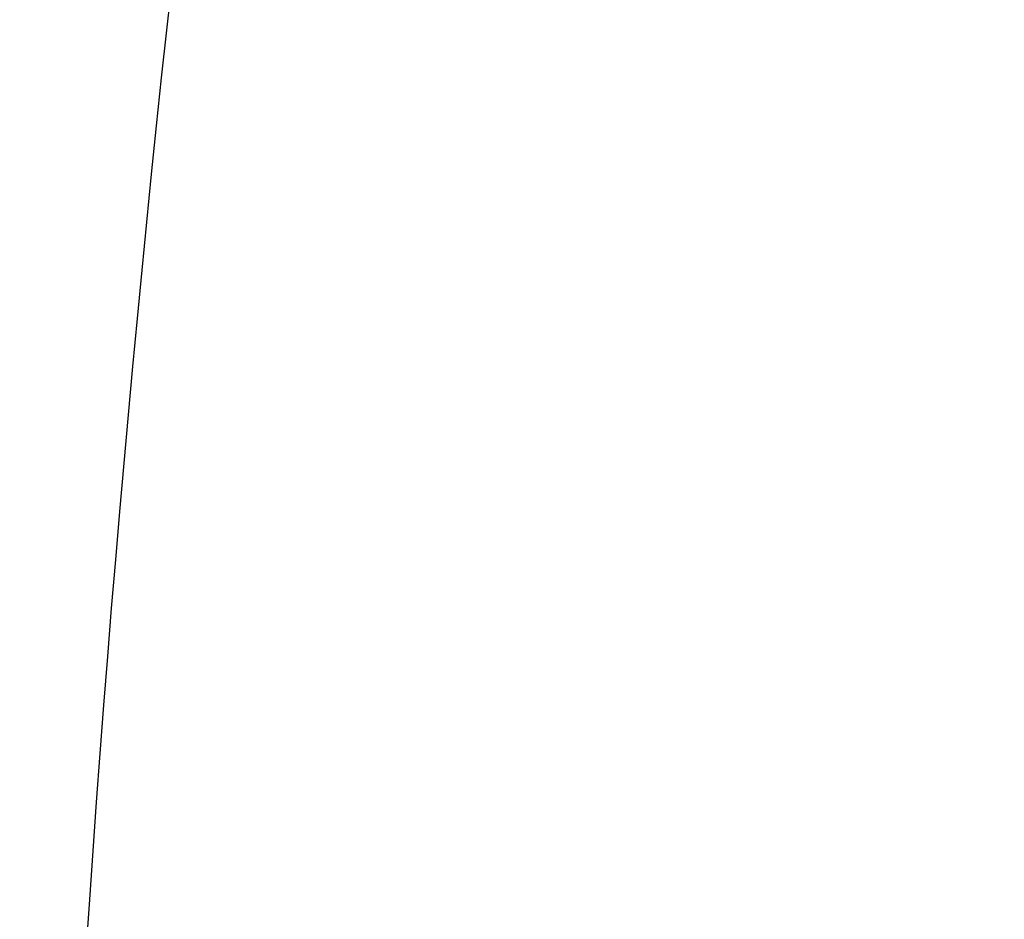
# Model space of a CAD drawing. Header units: millimetres. Extents: x -229 to 229, y -17 to 790.
# Tile 246 of 256: x -224.232 to -224.028, y 394.496 to 394.683. Entities that reach past the tile are written whole.
import ezdxf

# ---------------------------------------------------------------- set-up
doc = ezdxf.new("R2010")
doc.units = ezdxf.units.MM
doc.header["$MEASUREMENT"] = 0
doc.layers.add('Default', color=7, linetype='Continuous', true_color=0x000000)

# ---------------------------------------------------------------- blocks, each defined once
blk = doc.blocks.new('Block 01')
at = {"layer": 'Default'}
blk.add_open_spline([(-223.13189, 391.95067, 31.49023), (-223.16704, 392.62038, 31.45499), (-223.42925, 393.27223, 31.41972), (-223.85972, 393.78502, 31.39103), (-224.07495, 394.04142, 31.37669), (-224.33405, 394.26182, 31.36404), (-224.62112, 394.43415, 31.3538), (-224.78223, 394.53086, 31.34805), (-224.95206, 394.61296, 31.34304), (-225.1278, 394.67947, 31.33881)], degree=3, knots=[0, 0, 0, 0, 2.034114, 2.034114, 2.034114, 3.051171, 3.051171, 3.051171, 3.621961, 3.621961, 3.621961, 3.621961], dxfattribs=at)

msp = doc.modelspace()

# ---------------------------------------------------------------- linework, layer by layer
at = {"layer": 'Default'}
msp.add_open_spline([(0, 406.54742, 270.51437), (-31.67226, 406.54742, 270.51437), (-57.44623, 406.46045, 268.85474), (-100.17675, 406.17025, 263.31747), (-117.15685, 405.96663, 259.43226), (-144.77364, 405.49122, 250.36086), (-155.42608, 405.21904, 245.16738), (-172.57223, 404.64829, 234.27672), (-179.06709, 404.34949, 228.57531), (-188.02429, 403.86564, 219.34283), (-191.08391, 403.67837, 215.76957), (-196.66907, 403.28278, 208.22137), (-199.21697, 403.07387, 204.23501), (-206.39241, 402.3814, 191.02194), (-210.46534, 401.83647, 180.62406), (-217.14038, 400.42647, 153.71966), (-219.735, 399.56343, 137.25186), (-222.39398, 397.88137, 105.15617), (-223.07297, 397.25643, 93.23176), (-223.76105, 396.19789, 73.03353), (-223.93524, 395.82479, 65.91442), (-224.16897, 395.03378, 50.8209), (-224.2285, 394.61556, 42.84094), (-224.2285, 393.85628, 28.353), (-224.12997, 393.54711, 22.45357), (-223.74437, 392.94352, 10.93639), (-223.45728, 392.64931, 5.3226), (-222.32781, 391.78979, -11.07808), (-221.21639, 391.24757, -21.42412), (-216.95122, 389.71587, -50.65073), (-212.85973, 388.82231, -67.70086), (-203.1909, 387.28594, -97.01661), (-197.62006, 386.64381, -109.26919), (-186.29463, 385.59255, -129.32848), (-180.54453, 385.18352, -137.13325), (-171.94917, 384.66314, -147.06257), (-168.77339, 384.49922, -150.19039), (-163.56391, 384.26388, -154.68098), (-161.74464, 384.18664, -156.15475), (-157.82934, 384.02743, -159.19265), (-155.74032, 383.9462, -160.74271), (-144.60494, 383.536, -168.56971), (-133.46315, 383.1943, -175.08974), (-105.64351, 382.57848, -186.84034), (-88.95446, 382.30465, -192.06532), (-49.28214, 381.91491, -199.50202), (-26.28724, 381.7993, -201.70798), (-0.00072, 381.7993, -201.70802)], degree=3, knots=[0, 0, 0, 0, 43.647499, 43.647499, 87.294997, 87.294997, 130.942496, 130.942496, 174.589995, 174.589995, 202.958226, 202.958226, 231.326457, 231.326457, 288.06292, 288.06292, 344.799382, 344.799382, 373.167614, 373.167614, 387.351729, 387.351729, 401.535845, 401.535845, 411.706357, 411.706357, 421.87687, 421.87687, 442.217895, 442.217895, 482.899946, 482.899946, 523.581996, 523.581996, 564.264047, 564.264047, 592.232087, 592.232087, 606.216107, 606.216107, 620.200127, 620.200127, 676.136207, 676.136207, 732.072287, 732.072287, 788.00786, 788.00786, 788.00786, 788.00786], dxfattribs=at)

# ---------------------------------------------------------------- block references
msp.add_blockref('Block 01', (0, 0), dxfattribs=at)

doc.saveas('drawing.dxf')
